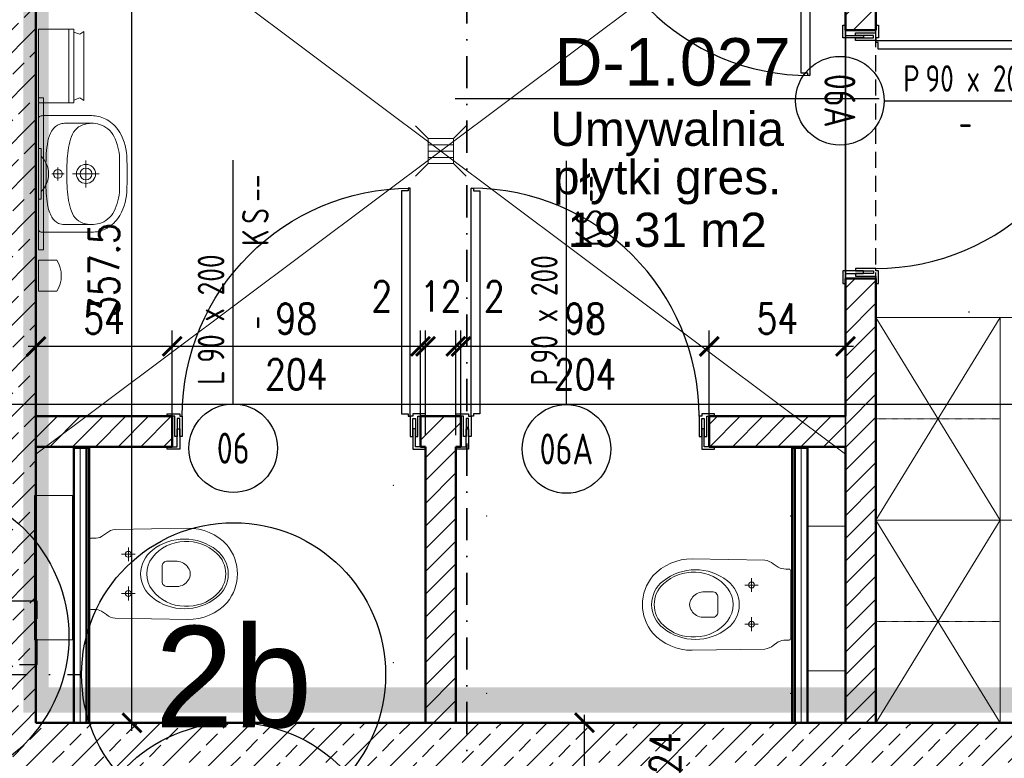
# Model space of a CAD drawing. Header units: millimetres. Extents: x 489 to 7736, y 461 to 5981.
# Tile 51 of 62: x 5884 to 6272, y 2600 to 2891. Entities that reach past the tile are written whole.
import ezdxf
from ezdxf.enums import TextEntityAlignment as Align

# ---------------------------------------------------------------- set-up
doc = ezdxf.new("R2010")
doc.units = ezdxf.units.MM
for name, pattern in [('DASHDOT', [25.4, 12.7, -6.35, 0, -6.35]), ('DASHED8', [0.09375, 0.0625, -0.03125]), ('DOT___DASHED', [33.523888, 17.638888, -8.819444, 0.01, -7.055556]), ('HIDDEN', [9.525, 6.35, -3.175]), ('MP', [0.36, 0.2, -0.16])]:
    doc.linetypes.add(name, pattern=pattern)
for name, color, linetype in [('BA_odn', 7, 'Continuous'), ('SPA-ZnacznikiPrzekrojów', 1, 'Continuous'), ('WK-Drzwi', 9, 'Continuous'), ('WK-EtykDrzwi', 11, 'Continuous'), ('WK-EtykPom', 161, 'Continuous'), ('WK-Siatka', 240, 'DOT___DASHED'), ('WK-Wymiary', 8, 'Continuous'), ('WK-Ściany', 7, 'Continuous'), ('zslupy', 2, 'Continuous')]:
    doc.layers.add(name, color=color, linetype=linetype)
for name, color, linetype, lineweight in [('WK-etapowanie', 90, 'Continuous', 0), ('WK-INSTALACJE ELEKTRYCZNE', 94, 'Continuous', 5), ('WK-INSTALACJE WODKAN', 170, 'Continuous', 5), ('WK-MEBLE', 34, 'Continuous', 5), ('WK-widok', 8, 'Continuous', 0)]:
    doc.layers.add(name, color=color, linetype=linetype, lineweight=lineweight)
doc.layers.add('WK-Pomieszczenia', color=173, linetype='Continuous', plot=False)
doc.styles.add('Arial', font='micross.ttf', dxfattribs={"width": 0.9})
doc.styles.add('BIKWYM', font='bikromsw.shx', dxfattribs={"width": 0.8})
doc.styles.add('iso cp', font='isocpeur.ttf')
doc.styles.add('RomanS-Narrow', font='romans.shx', dxfattribs={"width": 0.8})
doc.linetypes.add('BATTING', pattern='A,0.00254,-2.54,[134,ltypeshp.shx,S=2.54,R=0,X=-2.54,Y=0],-5.08,[134,ltypeshp.shx,S=2.54,R=180,X=2.54,Y=0],-2.54', length=10.16254)
doc.dimstyles.new('AEC Dimension 1-50', dxfattribs={"dimtxt": 12, "dimasz": 0.075, "dimexe": 6.25, "dimexo": 0, "dimgap": 5, "dimtad": 1, "dimdec": 1, "dimrnd": 0.5, "dimzin": 9, "dimdsep": 46, "dimtxsty": 'RomanS-Narrow', "dimblk": 'ARCHTICK', "dimcen": 0.125, "dimdle": 3.125, "dimclrd": 8, "dimclre": 8, "dimclrt": 256, "dimadec": 1, "dimazin": 0, "dimtfac": 1, "dimtdec": 1, "dimtmove": 2, "dimatfit": 2, "dimfxl": 0, "dimtolj": 1, "dimtzin": 0, "dimarcsym": 0})
doc.dimstyles.new('BA_KR2_100', dxfattribs={"dimtxt": 25, "dimasz": 1.666667, "dimexe": 24, "dimexo": 0, "dimgap": 0, "dimtad": 0, "dimdec": 1, "dimrnd": 0.5, "dimzin": 9, "dimdsep": 46, "dimtxsty": 'BIKWYM', "dimblk": 'WYM-KR2', "dimcen": 0, "dimdle": 20, "dimclrd": 256, "dimclre": 256, "dimclrt": 7, "dimadec": 0, "dimazin": 0, "dimtfac": 0.033333, "dimtdec": 1, "dimtmove": 0, "dimatfit": 3, "dimldrblk": 'WYM-KR2', "dimfxl": 0, "dimtvp": 0.8, "dimtolj": 1, "dimarcsym": 0})
pattern_1 = [(45, (699.431, 930.084), (-4.490128, 4.490128), [])]

# ---------------------------------------------------------------- blocks, each defined once
blk = doc.blocks.new('WYM-KR2')
at = {"color": 0, "linetype": 'ByBlock'}
blk.add_line((0, 0), (-12.99, -7.5), dxfattribs=at)
blk.add_line((0, 0), (-12.99, 0))
blk = doc.blocks.new('*D910')
at = {"layer": 'BA_odn', "lineweight": -2}
blk.add_line((4680.49, 2739.56), (6371.34, 2739.56), dxfattribs=at)
at = {"layer": 'Defpoints', "color": 0}
for p in [(4678.82, 2739.56), (6373.01, 2739.56), (6373.01, 2739.56)]:
    blk.add_point(p, dxfattribs=at)
at = {"layer": 'BA_odn', "linetype": 'ByBlock', "lineweight": -2, "xscale": 1.666666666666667, "yscale": 1.666666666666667, "zscale": 1.666666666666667, "rotation": 180}
blk.add_blockref('WYM-KR2', (4678.82, 2739.56), dxfattribs=at)
at = {"layer": 'BA_odn', "linetype": 'ByBlock', "lineweight": -2, "xscale": 1.666666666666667, "yscale": 1.666666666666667, "zscale": 1.666666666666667}
blk.add_blockref('WYM-KR2', (6373.01, 2739.56), dxfattribs=at)
blk = doc.blocks.new('*D911')
at = {"layer": 'BA_odn', "lineweight": -2}
blk.add_line((4680.49, 2739.56), (6371.34, 2739.56), dxfattribs=at)
at = {"layer": 'Defpoints', "color": 0}
for p in [(4678.82, 2739.56), (6373.01, 2739.56), (6373.01, 2739.56)]:
    blk.add_point(p, dxfattribs=at)
at = {"layer": 'BA_odn', "linetype": 'ByBlock', "lineweight": -2, "xscale": 1.666666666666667, "yscale": 1.666666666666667, "zscale": 1.666666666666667, "rotation": 180}
blk.add_blockref('WYM-KR2', (4678.82, 2739.56), dxfattribs=at)
at = {"layer": 'BA_odn', "linetype": 'ByBlock', "lineweight": -2, "xscale": 1.666666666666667, "yscale": 1.666666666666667, "zscale": 1.666666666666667}
blk.add_blockref('WYM-KR2', (6373.01, 2739.56), dxfattribs=at)
blk = doc.blocks.new('_ArchTick')
at = {"color": 0, "linetype": 'ByBlock', "const_width": 15}
blk.add_lwpolyline([(-50, -50), (50, 50)], dxfattribs=at)
blk = doc.blocks.new('*D1082')
at = {"layer": 'Defpoints', "color": 0}
for p in [(5893.06, 2971.31), (5928.06, 2971.31), (5893.06, 2613.81)]:
    blk.add_point(p, dxfattribs=at)
at = {"layer": 'WK-Wymiary', "color": 8, "linetype": 'Continuous', "lineweight": -2, "ltscale": 1.3}
for p, q in [((5928.06, 2610.69), (5928.06, 2974.44)), ((5893.06, 2971.31), (5934.31, 2971.31)), ((5893.06, 2613.81), (5934.31, 2613.81))]:
    blk.add_line(p, q, dxfattribs=at)
at = {"layer": 'WK-Wymiary', "color": 8, "linetype": 'ByBlock', "lineweight": -2, "xscale": 0.075, "yscale": 0.075, "zscale": 0.075}
for p, rotation in [((5928.06, 2971.31), 90), ((5928.06, 2613.81), 270)]:
    blk.add_blockref('_ArchTick', p, dxfattribs=dict(at, rotation=rotation))
at = {"layer": 'WK-Wymiary', "lineweight": -3, "insert": (5917.06, 2792.56), "char_height": 12, "attachment_point": 5, "rotation": 90, "style": 'RomanS-Narrow'}
blk.add_mtext('\\A1;\\A1;357.5', dxfattribs=at)
blk = doc.blocks.new('BubbleDef')
at = {"color": 0, "linetype": 'Continuous'}
blk.add_circle((0, 0), 1.5, dxfattribs=at)
at = {"color": 0, "linetype": 'Continuous', "style": 'Arial'}
blk.add_attdef('LABEL', text='', height=1, dxfattribs=at).set_placement((0, 0), align=Align.MIDDLE)
blk = doc.blocks.new('*D1194')
at = {"layer": 'Defpoints', "color": 0}
for p in [(6071.68, 2613.81), (6106.68, 2613.81), (6071.68, 2589.81)]:
    blk.add_point(p, dxfattribs=at)
at = {"layer": 'WK-Wymiary', "color": 8, "linetype": 'Continuous', "lineweight": -2, "ltscale": 1.3}
for p, q in [((6106.68, 2586.69), (6106.68, 2616.94)), ((6071.68, 2613.81), (6112.93, 2613.81)), ((6071.68, 2589.81), (6112.93, 2589.81))]:
    blk.add_line(p, q, dxfattribs=at)
at = {"layer": 'WK-Wymiary', "color": 8, "linetype": 'ByBlock', "lineweight": -2, "xscale": 0.075, "yscale": 0.075, "zscale": 0.075}
for p, rotation in [((6106.68, 2613.81), 90), ((6106.68, 2589.81), 270)]:
    blk.add_blockref('_ArchTick', p, dxfattribs=dict(at, rotation=rotation))
at = {"layer": 'WK-Wymiary', "lineweight": -3, "insert": (6138.43, 2601.81), "char_height": 12, "attachment_point": 5, "rotation": 90, "style": 'RomanS-Narrow'}
blk.add_mtext('\\A1;\\A1;24', dxfattribs=at)
blk = doc.blocks.new('L1')
blk.add_lwpolyline([(93, 0), (93, -1), (92, -1), (92, -4), (1, -4), (1, -1), (0, -1), (0, 0)], close=True)
blk = doc.blocks.new('J20A')
at = {"color": 8}
for p, q in [((-10.47, -15.46), (-5.02, -15.46)), ((-7.74, -12.8), (-7.74, -18.11)), ((10.47, -15.46), (5.02, -15.46)), ((7.74, -12.8), (7.74, -18.11))]:
    blk.add_line(p, q, dxfattribs=at)
for points in [[(0, 0), (-13.22, 0, 0.361499), (-14.04, -0.68), (-14.04, -1.97, -0.113832), (-14.72, -4.92), (-16.09, -6.9, 0.160391), (-17.54, -10.27, -9.743295)], [(0, 0), (13.22, 0, -0.361499), (14.04, -0.68), (14.04, -1.97, 0.113832), (14.72, -4.92), (16.09, -6.9, -0.160391), (17.54, -10.27, 9.743295)], [(-17.54, -10.27), (-18.01, -38.9, 0.215306), (-11.31, -54.4, 0.363764), (11.31, -54.4, 0.215307), (18.01, -38.9), (17.54, -10.27)]]:
    blk.add_lwpolyline(points, format="xyb")
for points in [[(-9.35, -24.93, -0.495421), (9.35, -24.93, -0.34834), (9.32, -50.32, -0.494226), (-9.35, -50.28, -0.347612)], [(-12.76, -37.61, -0.225934), (-6.49, -24.94, -0.33442), (6.49, -24.93, -0.225682), (12.76, -37.61, -0.205421), (8.17, -50.28, -0.442489), (-8.17, -50.28, -0.205423)], [(-2.92, -28.82), (2.93, -28.82, -0.480655), (5, -30.99), (5, -34.72, -0.244457), (2.45, -39.1, -0.328114), (-2.46, -39.1, -0.243111), (-5, -34.75), (-4.99, -30.99, -0.480295), (-2.92, -28.82)]]:
    blk.add_lwpolyline(points, format="xyb", close=True)
for centre in [(-7.74, -15.46), (7.74, -15.46)]:
    blk.add_circle(centre, 1.15, dxfattribs=at)
for p in [(-35, 0), (35, 0), (-35, -120), (35, -120)]:
    blk.add_point(p)
blk = doc.blocks.new('J10b')
blk.add_lwpolyline([(-28.5, 0), (-28.5, -15), (28.5, -15), (28.5, 0)], close=True)
blk = doc.blocks.new('RL1')
at = {"flags": 128}
blk.add_lwpolyline([(2, -8), (1, -8), (1, 0), (-2, 0), (-2, 1), (3, 1), (3, 0), (4, 0), (4, -8), (3, -8), (3, -0.9), (2, -0.9)], close=True, dxfattribs=at)
blk = doc.blocks.new('RL2')
at = {"flags": 128}
blk.add_lwpolyline([(3, 7.1), (3, -1), (-2, -1), (-2, 0), (2, 0), (2, 7.1)], close=True, dxfattribs=at)
blk = doc.blocks.new('D72A')
at = {"linetype": 'Continuous'}
for p, q in [((-40, -49), (40, 0)), ((-40, 0), (40, -49))]:
    blk.add_line(p, q, dxfattribs=at)
for p, q in [((-40, 0), (40, 0)), ((-40, 0), (-40, -74.5)), ((40, 0), (40, -74.5)), ((-40, -49), (40, -49)), ((-40, -74.5), (40, -74.5))]:
    blk.add_line(p, q)
at = {"linetype": 'DASHED8'}
blk.add_line((0, 0), (0, -49), dxfattribs=at)
blk = doc.blocks.new('J50a')
for p, q in [((20.85, 0), (-20.85, 0)), ((-23, -2.14), (-23, -21)), ((23, -21), (23, -2.14)), ((2.53, -7.68), (-2.53, -7.68)), ((0, -10.13), (0, -5.23)), ((-20, -20.98), (-20, -10.2)), ((20, -10.2), (20, -20.98)), ((0, -23.98), (0, -13.48)), ((-5.34, -18.73), (5.34, -18.73))]:
    blk.add_line(p, q)
at = {"flags": 128}
for points in [[(-20.85, 0, 0.056329), (-22.22, -0.1, 0.274623), (-22.85, -0.67, 0.078029), (-23, -2.14, 0.987626)], [(20.85, 0, -0.056329), (22.22, -0.1, -0.274623), (22.85, -0.67, -0.078029), (23, -2.14, -0.987626)], [(-20, -10.2, -0.104891), (-19.52, -7.91, -0.153237), (-17.09, -5.29, -0.096443), (-12.1, -3.56, -0.04719), (-3.09, -2.97), (-2.75, -2.97, 0.009116), (2.75, -2.97), (3.09, -2.97, -0.053543), (12.87, -3.72, -0.091574), (17.37, -5.47, -0.166964), (19.69, -8.36, -0.062926), (20, -10.2, -1.040135)], [(-23, -21, 0.111521), (-21.76, -26.31, 0.123014), (-17.56, -31.31, 0.141312), (-7.12, -34.81, 0.026087), (7.12, -34.81, 0.141312), (17.56, -31.31, 0.123014), (21.76, -26.31, 0.111521), (23, -21)]]:
    blk.add_lwpolyline(points, format="xyb", dxfattribs=at)
blk.add_lwpolyline([(13.79, -30.26, 0.212121), (19.27, -24.85, 0.157769), (19.69, -18.5, 0.270169), (14.76, -12.99, 0.074819), (6.02, -11.37), (6.02, -11.37), (2.16, -11.22), (-2.16, -11.22), (-6.02, -11.37), (-6.02, -11.37, 0.074819), (-14.76, -12.99, 0.270169), (-19.69, -18.5, 0.157769), (-19.27, -24.85, 0.212121), (-13.79, -30.26, 0.110292), (-5.03, -31.99), (0, -32), (5.03, -31.99, 0.110292)], format="xyb", close=True, dxfattribs=at)
for centre, radius in [((0, -7.68), 1.73), ((0, -18.73), 3.78), ((0, -18.73), 2.33)]:
    blk.add_circle(centre, radius)
blk = doc.blocks.new('E3a')
for p, q in [((10, 0), (-10, 0)), ((-10, 0), (-10, -1)), ((10, -1), (10, 0)), ((10, -1), (-10, -1))]:
    blk.add_line(p, q)
blk.add_arc((0, 5.67), 9.67, 223.6028, 316.3972)
blk = doc.blocks.new('Z9a')
blk.add_lwpolyline([(-30, -2), (30, -2), (30, 0), (-30, 0)], close=True)
blk = doc.blocks.new('Z1a')
for p, q in [((-6.12, 0), (-6.12, -7.3)), ((6.12, 0), (-6.12, 0)), ((6.12, 0), (6.12, -7.3))]:
    blk.add_line(p, q)
blk.add_arc((0, 2.87), 11.87, 238.9413, 301.0587)
blk = doc.blocks.new('Z60a')
for p, q in [((14.5, 0), (-14.5, 0)), ((-14.5, 0), (-14.5, -14)), ((14.5, -14), (14.5, 0)), ((-14.5, -12), (14.5, -12)), ((-14.5, -14), (14.5, -14)), ((13.62, -17.85), (-13.62, -17.85))]:
    blk.add_line(p, q)
at = {"flags": 128}
for points in [[(-13.53, -14), (-12.58, -16.33), (-13.62, -17.85)], [(13.39, -14), (12.58, -16.33), (13.62, -17.85)]]:
    blk.add_lwpolyline(points, dxfattribs=at)
blk = doc.blocks.new('WK_Pow_tag_01_50')
at = {"color": 0, "linetype": 'ByBlock'}
blk.add_line((-2.789, 0), (2.789, 0), dxfattribs=at)
at = {"color": 0, "linetype": 'ByBlock', "style": 'Arial'}
for tag, height, p in [('POWIERZCHNIE:NUMERAUTO', 0.625, (0.071, 0.482)), ('POWIERZCHNIE:NAZWA', 0.45, (0, -0.455)), ('POWIERZCHNIE_WYKOŃCZENIE:POSADZKA', 0.45, (0, -1.091)), ('POWIERZCHNIE_STYL:POWOBLICZ', 0.45, (0, -1.728))]:
    blk.add_attdef(tag, text='', height=height, dxfattribs=at).set_placement(p, align=Align.MIDDLE)
blk = doc.blocks.new('J1')
for p, q in [((-5, 5), (-10, 10)), ((5, 5), (10, 10)), ((-5, 5), (-5, -5)), ((5, 5), (-5, 5)), ((5, -5), (5, 5)), ((-5, 2.5), (5, 2.5)), ((-5, 0), (5, 0)), ((-5, -2.5), (5, -2.5)), ((-5, -5), (-10, -10)), ((-5, -5), (5, -5)), ((5, -5), (10, -10))]:
    blk.add_line(p, q)
blk = doc.blocks.new('WK_Door_Tag_02_50L')
at = {"color": 0, "linetype": 'ByBlock', "lineweight": -2}
blk.add_line((0, 0), (0, 2.75), dxfattribs=at)
blk.add_circle((0, -0.5), 0.5, dxfattribs=at)
at = {"color": 0, "linetype": 'ByBlock', "lineweight": -2, "style": 'RomanS-Narrow', "width": 0.75}
for tag, p in [('DRZWI_OBIEKTY:WYPOSAZENIESAMOZAMYKACZ', (0.1, 2.031)), ('DRZWI_OBIEKTY:WYPOSAZENIEKRATKAWENT', (0.1, 1.781)), ('DRZWI_OBIEKTY:KONTROLADOSTĘPU', (0.1, 2.28)), ('DRZWI_STYL:KLASAPPOŻ', (0.1, 0.839))]:
    blk.add_attdef(tag, text='', height=0.3, rotation=90, dxfattribs=at).set_placement(p, align=Align.TOP_LEFT)
for tag, p in [('DRZWI_STYL:KIERUNEKOTWIERANIAZNAK', (-0.1, 0.214)), ('DRZWI_STYL:ROZMIAR', (-0.1, 0.464))]:
    blk.add_attdef(tag, p, '', height=0.3, rotation=90, dxfattribs=at)
at = {"color": 0, "linetype": 'ByBlock', "lineweight": -2, "style": 'RomanS-Narrow', "width": 0.75, "flags": 4}
blk.add_attdef('DRZWI_OBIEKTY:SYMBOL', text='', height=0.35, rotation=360, dxfattribs=at).set_placement((0, -0.5), align=Align.MIDDLE_CENTER)
blk = doc.blocks.new('*D1294')
at = {"layer": 'Defpoints', "color": 0}
for p in [(6155.93, 2762.4), (6155.93, 2727.4), (6209.68, 2727.4)]:
    blk.add_point(p, dxfattribs=at)
at = {"layer": 'WK-Wymiary', "color": 8, "linetype": 'Continuous', "lineweight": -2, "ltscale": 1.3}
for p, q in [((6155.93, 2727.4), (6155.93, 2768.65)), ((6209.68, 2727.4), (6209.68, 2768.65)), ((6212.81, 2762.4), (6152.81, 2762.4))]:
    blk.add_line(p, q, dxfattribs=at)
at = {"layer": 'WK-Wymiary', "color": 8, "linetype": 'ByBlock', "lineweight": -2, "xscale": 0.075, "yscale": 0.075, "zscale": 0.075, "rotation": 180}
blk.add_blockref('_ArchTick', (6155.93, 2762.4), dxfattribs=at)
at = {"layer": 'WK-Wymiary', "color": 8, "linetype": 'ByBlock', "lineweight": -2, "xscale": 0.075, "yscale": 0.075, "zscale": 0.075}
blk.add_blockref('_ArchTick', (6209.68, 2762.4), dxfattribs=at)
at = {"layer": 'WK-Wymiary', "lineweight": -3, "insert": (6182.81, 2773.4), "char_height": 12, "attachment_point": 5, "style": 'RomanS-Narrow'}
blk.add_mtext('\\A1;\\A1;54', dxfattribs=at)
blk = doc.blocks.new('*D1295')
at = {"layer": 'Defpoints', "color": 0}
for p in [(6057.93, 2762.4), (6057.93, 2727.4), (6155.93, 2727.4)]:
    blk.add_point(p, dxfattribs=at)
at = {"layer": 'WK-Wymiary', "color": 8, "linetype": 'Continuous', "lineweight": -2, "ltscale": 1.3}
for p, q in [((6057.93, 2727.4), (6057.93, 2768.65)), ((6155.93, 2727.4), (6155.93, 2768.65)), ((6159.06, 2762.4), (6054.81, 2762.4))]:
    blk.add_line(p, q, dxfattribs=at)
at = {"layer": 'WK-Wymiary', "color": 8, "linetype": 'ByBlock', "lineweight": -2, "xscale": 0.075, "yscale": 0.075, "zscale": 0.075, "rotation": 180}
blk.add_blockref('_ArchTick', (6057.93, 2762.4), dxfattribs=at)
at = {"layer": 'WK-Wymiary', "color": 8, "linetype": 'ByBlock', "lineweight": -2, "xscale": 0.075, "yscale": 0.075, "zscale": 0.075}
blk.add_blockref('_ArchTick', (6155.93, 2762.4), dxfattribs=at)
at = {"layer": 'WK-Wymiary', "lineweight": -3, "insert": (6106.93, 2773.4), "char_height": 12, "attachment_point": 5, "style": 'RomanS-Narrow'}
blk.add_mtext('\\A1;\\A1;98', dxfattribs=at)
blk = doc.blocks.new('*D1296')
at = {"layer": 'Defpoints', "color": 0}
for p in [(6055.93, 2762.4), (6055.93, 2727.4), (6057.93, 2727.4)]:
    blk.add_point(p, dxfattribs=at)
at = {"layer": 'WK-Wymiary', "color": 8, "linetype": 'Continuous', "lineweight": -2, "ltscale": 1.3}
for p, q in [((6055.93, 2727.4), (6055.93, 2768.65)), ((6057.93, 2727.4), (6057.93, 2768.65)), ((6061.06, 2762.4), (6052.81, 2762.4)), ((6055.93, 2762.4), (6055.86, 2762.4)), ((6057.93, 2762.4), (6058.01, 2762.4))]:
    blk.add_line(p, q, dxfattribs=at)
at = {"layer": 'WK-Wymiary', "color": 8, "linetype": 'ByBlock', "lineweight": -2, "xscale": 0.075, "yscale": 0.075, "zscale": 0.075}
blk.add_blockref('_ArchTick', (6055.93, 2762.4), dxfattribs=at)
at = {"layer": 'WK-Wymiary', "color": 8, "linetype": 'ByBlock', "lineweight": -2, "xscale": 0.075, "yscale": 0.075, "zscale": 0.075, "rotation": 180}
blk.add_blockref('_ArchTick', (6057.93, 2762.4), dxfattribs=at)
at = {"layer": 'WK-Wymiary', "lineweight": -3, "insert": (6071.11, 2782.15), "char_height": 12, "attachment_point": 5, "style": 'RomanS-Narrow'}
blk.add_mtext('\\A1;\\A1;2', dxfattribs=at)
blk = doc.blocks.new('*D1297')
at = {"layer": 'Defpoints', "color": 0}
for p in [(6043.93, 2762.4), (6043.93, 2727.4), (6055.93, 2727.4)]:
    blk.add_point(p, dxfattribs=at)
at = {"layer": 'WK-Wymiary', "color": 8, "linetype": 'Continuous', "lineweight": -2, "ltscale": 1.3}
for p, q in [((6043.93, 2727.4), (6043.93, 2768.65)), ((6055.93, 2727.4), (6055.93, 2768.65)), ((6059.06, 2762.4), (6040.81, 2762.4))]:
    blk.add_line(p, q, dxfattribs=at)
at = {"layer": 'WK-Wymiary', "color": 8, "linetype": 'ByBlock', "lineweight": -2, "xscale": 0.075, "yscale": 0.075, "zscale": 0.075, "rotation": 180}
blk.add_blockref('_ArchTick', (6043.93, 2762.4), dxfattribs=at)
at = {"layer": 'WK-Wymiary', "color": 8, "linetype": 'ByBlock', "lineweight": -2, "xscale": 0.075, "yscale": 0.075, "zscale": 0.075}
blk.add_blockref('_ArchTick', (6055.93, 2762.4), dxfattribs=at)
at = {"layer": 'WK-Wymiary', "lineweight": -3, "insert": (6049.93, 2782.15), "char_height": 12, "attachment_point": 5, "style": 'RomanS-Narrow'}
blk.add_mtext('\\A1;\\A1;12', dxfattribs=at)
blk = doc.blocks.new('*D1298')
at = {"layer": 'Defpoints', "color": 0}
for p in [(6041.93, 2762.4), (6041.93, 2727.4), (6043.93, 2727.4)]:
    blk.add_point(p, dxfattribs=at)
at = {"layer": 'WK-Wymiary', "color": 8, "linetype": 'Continuous', "lineweight": -2, "ltscale": 1.3}
for p, q in [((6041.93, 2727.4), (6041.93, 2768.65)), ((6043.93, 2727.4), (6043.93, 2768.65)), ((6047.06, 2762.4), (6038.81, 2762.4)), ((6041.93, 2762.4), (6041.86, 2762.4)), ((6043.93, 2762.4), (6044.01, 2762.4))]:
    blk.add_line(p, q, dxfattribs=at)
at = {"layer": 'WK-Wymiary', "color": 8, "linetype": 'ByBlock', "lineweight": -2, "xscale": 0.075, "yscale": 0.075, "zscale": 0.075}
blk.add_blockref('_ArchTick', (6041.93, 2762.4), dxfattribs=at)
at = {"layer": 'WK-Wymiary', "color": 8, "linetype": 'ByBlock', "lineweight": -2, "xscale": 0.075, "yscale": 0.075, "zscale": 0.075, "rotation": 180}
blk.add_blockref('_ArchTick', (6043.93, 2762.4), dxfattribs=at)
at = {"layer": 'WK-Wymiary', "lineweight": -3, "insert": (6026.68, 2782.15), "char_height": 12, "attachment_point": 5, "style": 'RomanS-Narrow'}
blk.add_mtext('\\A1;\\A1;2', dxfattribs=at)
blk = doc.blocks.new('*D1299')
at = {"layer": 'Defpoints', "color": 0}
for p in [(5943.93, 2762.4), (5943.93, 2727.4), (6041.93, 2727.4)]:
    blk.add_point(p, dxfattribs=at)
at = {"layer": 'WK-Wymiary', "color": 8, "linetype": 'Continuous', "lineweight": -2, "ltscale": 1.3}
for p, q in [((5943.93, 2727.4), (5943.93, 2768.65)), ((6041.93, 2727.4), (6041.93, 2768.65)), ((6045.06, 2762.4), (5940.81, 2762.4))]:
    blk.add_line(p, q, dxfattribs=at)
at = {"layer": 'WK-Wymiary', "color": 8, "linetype": 'ByBlock', "lineweight": -2, "xscale": 0.075, "yscale": 0.075, "zscale": 0.075, "rotation": 180}
blk.add_blockref('_ArchTick', (5943.93, 2762.4), dxfattribs=at)
at = {"layer": 'WK-Wymiary', "color": 8, "linetype": 'ByBlock', "lineweight": -2, "xscale": 0.075, "yscale": 0.075, "zscale": 0.075}
blk.add_blockref('_ArchTick', (6041.93, 2762.4), dxfattribs=at)
at = {"layer": 'WK-Wymiary', "lineweight": -3, "insert": (5992.93, 2773.4), "char_height": 12, "attachment_point": 5, "style": 'RomanS-Narrow'}
blk.add_mtext('\\A1;\\A1;98', dxfattribs=at)
blk = doc.blocks.new('*D1300')
at = {"layer": 'Defpoints', "color": 0}
for p in [(5890.18, 2762.4), (5890.18, 2727.4), (5943.93, 2727.4)]:
    blk.add_point(p, dxfattribs=at)
at = {"layer": 'WK-Wymiary', "color": 8, "linetype": 'Continuous', "lineweight": -2, "ltscale": 1.3}
for p, q in [((5890.18, 2727.4), (5890.18, 2768.65)), ((5943.93, 2727.4), (5943.93, 2768.65)), ((5947.06, 2762.4), (5887.06, 2762.4))]:
    blk.add_line(p, q, dxfattribs=at)
at = {"layer": 'WK-Wymiary', "color": 8, "linetype": 'ByBlock', "lineweight": -2, "xscale": 0.075, "yscale": 0.075, "zscale": 0.075, "rotation": 180}
blk.add_blockref('_ArchTick', (5890.18, 2762.4), dxfattribs=at)
at = {"layer": 'WK-Wymiary', "color": 8, "linetype": 'ByBlock', "lineweight": -2, "xscale": 0.075, "yscale": 0.075, "zscale": 0.075}
blk.add_blockref('_ArchTick', (5943.93, 2762.4), dxfattribs=at)
at = {"layer": 'WK-Wymiary', "lineweight": -3, "insert": (5917.06, 2773.4), "char_height": 12, "attachment_point": 5, "style": 'RomanS-Narrow'}
blk.add_mtext('\\A1;\\A1;54', dxfattribs=at)

msp = doc.modelspace()

# ---------------------------------------------------------------- hatches: boundary and pattern name
at = {"layer": 'WK-Ściany', "linetype": 'Continuous', "lineweight": 0}
h = msp.add_hatch(dxfattribs=at)
h.set_pattern_fill('ANSI33', color=5, scale=2, style=0)
h.set_pattern_definition([(45, (699.431, 930.084), (-8.980256, 8.980256), []), (45, (708.411, 930.084), (-8.980256, 8.980256), [6.35, -3.175])])
h.paths.add_polyline_path([(5866.18, 3071.31), (5890.18, 3071.31), (5890.18, 3218.31), (5866.18, 3218.31)], flags=0)
h.paths.add_polyline_path([(5890.18, 2971.31), (5866.18, 2971.31), (5866.18, 2613.81), (5890.18, 2613.81)], flags=0)
h = msp.add_hatch(dxfattribs=at)
h.set_pattern_fill('ANSI31', color=1, scale=2, style=0)
h.set_pattern_definition(pattern_1)
h.paths.add_polyline_path([(6209.68, 3077.31), (6213.18, 3075.31), (6221.68, 3077.31), (6221.68, 3218.31), (6209.68, 3218.31)], flags=0)
h.paths.add_polyline_path([(6209.68, 2971.31), (6212.68, 2967.31), (6221.68, 2971.31), (6221.68, 3077.31), (6213.18, 3075.31), (6209.68, 3071.31)], flags=0)
h.paths.add_polyline_path([(6209.68, 2613.81), (6221.68, 2613.81), (6221.68, 2722.81), (6212.68, 2726.81), (6209.68, 2722.81)], flags=0)
h.paths.add_polyline_path([(6209.68, 2734.81), (6212.68, 2726.81), (6221.68, 2722.81), (6221.68, 2789.19), (6209.68, 2789.19)], flags=0)
h.paths.add_polyline_path([(6209.68, 2887.19), (6221.68, 2887.19), (6221.68, 2971.31), (6212.68, 2967.31), (6209.68, 2959.31)], flags=0)
h = msp.add_hatch(dxfattribs=at)
h.set_pattern_fill('ANSI31', color=1, scale=2, style=0)
h.set_pattern_definition([(45, (699.431, 930.084), (-4.490128, 4.490128), [])])
h.paths.add_polyline_path([(6209.68, 2722.81), (6212.68, 2726.81), (6209.68, 2734.81), (6155.93, 2734.81), (6155.93, 2722.81)], flags=0)
h.paths.add_polyline_path([(6057.93, 2722.81), (6057.93, 2734.81), (6049.93, 2734.81), (6049.93, 2725.81), (6055.93, 2722.81)], flags=0)
h.paths.add_polyline_path([(6043.93, 2722.81), (6049.93, 2725.81), (6049.93, 2734.81), (6041.93, 2734.81), (6041.93, 2722.81)], flags=0)
h.paths.add_polyline_path([(5943.93, 2722.81), (5943.93, 2734.81), (5890.18, 2734.81), (5890.18, 2722.81)], flags=0)
h = msp.add_hatch(dxfattribs=at)
h.set_pattern_fill('ANSI31', color=1, scale=2, style=0)
h.set_pattern_definition(pattern_1)
h.paths.add_polyline_path([(6043.93, 2613.81), (6055.93, 2613.81), (6055.93, 2722.81), (6049.93, 2725.81), (6043.93, 2722.81)], flags=0)
h = msp.add_hatch(dxfattribs=at)
h.set_pattern_fill('ANSI33', color=5, scale=2, style=0)
h.set_pattern_definition([(45, (699.431, 930.084), (-8.980256, 8.980256), []), (45, (708.411, 930.084), (-8.980256, 8.980256), [6.35, -3.175])])
h.paths.add_polyline_path([(5855.68, 2613.81), (5855.68, 2589.81), (6523.68, 2589.81), (6523.68, 2609.75), (6499.68, 2609.75), (6499.68, 2613.81), (5890.18, 2613.81), (5866.18, 2613.81)], flags=0)

# ---------------------------------------------------------------- linework, layer by layer
at = {"layer": 'SPA-ZnacznikiPrzekrojów', "color": 1, "linetype": 'DASHDOT', "lineweight": 35}
msp.add_lwpolyline([(6060.21, 875.34), (6060.21, 3573.73)], dxfattribs=at)
at = {"layer": 'WK-Drzwi', "color": 8, "linetype": 'Continuous', "lineweight": -3}
for centre, start, end in [((6195.68, 2959.31), 180, 270), ((6221.68, 2883.19), 270, 0), ((6061.93, 2734.81), 0, 90)]:
    msp.add_arc(centre, 90, start, end, dxfattribs=at)
at = {"layer": 'WK-Drzwi', "color": 8, "linetype": 'Continuous', "lineweight": -3, "extrusion": (0, 0, -1)}
msp.add_arc((-6037.93, 2734.81), 90, 0, 90, dxfattribs=at)
at = {"layer": 'WK-etapowanie', "linetype": 'HIDDEN', "ltscale": 5, "const_width": 10}
msp.add_lwpolyline([(5890.18, 3218.31), (6499.68, 3218.31), (6499.68, 2622.81), (5890.18, 2622.81)], close=True, dxfattribs=at)
at = {"layer": 'WK-Pomieszczenia', "color": 173, "linetype": 'Continuous', "lineweight": -3}
for p, q in [((5890.18, 2613.81), (5890.18, 3218.31)), ((5890.18, 3218.31), (5890.18, 2613.81)), ((6209.68, 3218.31), (6209.68, 2613.81)), ((6209.68, 2613.81), (6209.68, 3218.31)), ((6209.68, 2613.81), (5890.18, 2613.81)), ((5890.18, 2613.81), (6209.68, 2613.81))]:
    msp.add_line(p, q, dxfattribs=at)
at = {"layer": 'WK-Pomieszczenia', "color": 173, "linetype": 'HIDDEN', "lineweight": -3}
for p, q in [((6221.68, 2613.81), (6221.68, 3218.31)), ((6499.68, 2613.81), (6221.68, 2613.81))]:
    msp.add_line(p, q, dxfattribs=at)
at = {"layer": 'WK-Siatka', "color": 240, "linetype": 'DOT___DASHED', "lineweight": -3}
msp.add_line((5768.18, 2632.81), (5908.18, 2632.81), dxfattribs=at)
at = {"layer": 'WK-widok', "ltscale": 1.3}
for p, q in [((5890.18, 2719.81), (6209.68, 2959.31)), ((5890.18, 2959.31), (6209.68, 2719.81))]:
    msp.add_line(p, q, dxfattribs=at)
at = {"layer": 'WK-Wymiary', "color": 8, "linetype": 'Continuous', "lineweight": -3}
msp.add_line((6258.47, 2775.9), (6258.37, 2776), dxfattribs=at)
msp.add_lwpolyline([(6258.47, 2775.9), (6258.47, 2776), (6258.37, 2776), (6258.37, 2775.9), (6258.47, 2775.9)], dxfattribs=at)
at = {"layer": 'WK-Ściany', "color": 7, "linetype": 'Continuous', "lineweight": 50}
for p, q in [((6221.68, 2887.19), (6221.68, 3218.31)), ((5890.18, 2613.81), (5890.18, 2971.31)), ((6209.68, 2959.31), (6209.68, 2887.19)), ((6209.68, 2887.19), (6221.68, 2887.19)), ((6221.68, 2789.19), (6209.68, 2789.19)), ((6209.68, 2789.19), (6209.68, 2734.81)), ((6221.68, 2613.81), (6221.68, 2789.19)), ((5943.93, 2734.81), (5890.18, 2734.81)), ((5890.18, 2734.81), (5890.18, 2722.81)), ((5943.93, 2722.81), (5943.93, 2734.81)), ((6041.93, 2734.81), (6057.93, 2734.81)), ((6041.93, 2734.81), (6041.93, 2722.81)), ((6057.93, 2722.81), (6057.93, 2734.81)), ((6209.68, 2734.81), (6155.93, 2734.81)), ((6155.93, 2734.81), (6155.93, 2722.81)), ((5890.18, 2722.81), (5943.93, 2722.81)), ((5905.18, 2722.37), (5911.18, 2722.37)), ((5905.18, 2722.37), (5905.18, 2613.81)), ((5910.18, 2722.37), (5910.18, 2613.81)), ((5911.18, 2613.81), (5911.18, 2722.37)), ((6041.93, 2722.81), (6043.93, 2722.81)), ((6043.93, 2722.81), (6043.93, 2613.81)), ((6055.93, 2722.81), (6057.93, 2722.81)), ((6055.93, 2613.81), (6055.93, 2722.81)), ((6155.93, 2722.81), (6209.68, 2722.81)), ((6188.68, 2722.37), (6194.68, 2722.37)), ((6188.68, 2613.81), (6188.68, 2722.37)), ((6189.68, 2613.81), (6189.68, 2722.37)), ((6194.68, 2613.81), (6194.68, 2722.37)), ((6209.68, 2722.81), (6209.68, 2613.81)), ((6499.68, 2613.81), (5890.18, 2613.81)), ((5905.18, 2613.81), (5911.18, 2613.81)), ((6043.93, 2613.81), (6055.93, 2613.81)), ((6188.68, 2613.81), (6194.68, 2613.81)), ((6209.68, 2613.81), (6221.68, 2613.81))]:
    msp.add_line(p, q, dxfattribs=at)
at = {"layer": 'WK-Ściany', "color": 124, "linetype": 'BATTING', "lineweight": 0, "ltscale": 0.2}
for p, q in [((5907.68, 2613.81), (5907.68, 2722.37)), ((6192.18, 2722.37), (6192.18, 2613.81))]:
    msp.add_line(p, q, dxfattribs=at)
at = {"layer": 'zslupy', "linetype": 'MP', "ltscale": 50}
msp.add_lwpolyline([(5865.68, 2636.81), (5890.68, 2636.81), (5890.68, 2661.81), (5865.68, 2661.81)], close=True, dxfattribs=at)

# ---------------------------------------------------------------- block references
at = {"layer": 'WK-Drzwi', "color": 9, "linetype": 'Continuous', "lineweight": -3, "xscale": 0.9677419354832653, "yscale": 0.875}
for p, rotation in [((6195.68, 2959.31), 270), ((6221.68, 2883.19), 359.9999991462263), ((6061.93, 2734.81), 89.99999999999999)]:
    msp.add_blockref('L1', p, dxfattribs=dict(at, rotation=rotation))
at = {"layer": 'WK-Drzwi', "color": 9, "linetype": 'Continuous', "lineweight": -3, "rotation": 270}
for name, p in [('RL2', (6209.68, 2887.19)), ('RL1', (6221.68, 2887.19))]:
    msp.add_blockref(name, p, dxfattribs=at)
at = {"layer": 'WK-Drzwi', "color": 9, "linetype": 'Continuous', "lineweight": -3, "extrusion": (0, 0, -1), "xscale": 0.9677419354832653, "yscale": 0.875, "zscale": -1, "rotation": 89.99999999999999}
msp.add_blockref('L1', (-6037.93, 2734.81), dxfattribs=at)
at = {"layer": 'WK-Drzwi', "color": 9, "linetype": 'Continuous', "lineweight": -3, "extrusion": (0, 0, -1), "zscale": -1, "rotation": 90}
for name, p in [('RL2', (-6209.68, 2789.19)), ('RL1', (-6221.68, 2789.19))]:
    msp.add_blockref(name, p, dxfattribs=at)
at = {"layer": 'WK-Drzwi', "color": 9, "linetype": 'Continuous', "lineweight": -3}
for name, p in [('RL1', (5943.93, 2734.81)), ('RL1', (6057.93, 2734.81)), ('RL2', (5943.93, 2722.81)), ('RL2', (6057.93, 2722.81))]:
    msp.add_blockref(name, p, dxfattribs=at)
at = {"layer": 'WK-Drzwi', "color": 9, "linetype": 'Continuous', "lineweight": -3, "extrusion": (0, 0, -1), "zscale": -1}
for name, p in [('RL1', (-6041.93, 2734.81)), ('RL1', (-6155.93, 2734.81)), ('RL2', (-6041.93, 2722.81)), ('RL2', (-6155.93, 2722.81))]:
    msp.add_blockref(name, p, dxfattribs=at)
at = {"layer": 'WK-EtykDrzwi', "color": 11, "linetype": 'Continuous', "lineweight": -3, "ltscale": 1.3}
ref = msp.add_blockref('WK_Door_Tag_02_50L', (6224.98, 2859.4), dxfattribs=dict(at, xscale=35, yscale=35, zscale=35, rotation=270))
ref.add_attrib('DRZWI_OBIEKTY:KONTROLADOSTĘPU', '--', dxfattribs={"layer": '0', "color": 0, "linetype": 'ByBlock', "lineweight": -2, "height": 10.5, "style": 'iso cp', "width": 0.75}).set_placement((6304.8, 2855.9), align=Align.TOP_LEFT)
ref.add_attrib('DRZWI_STYL:KIERUNEKOTWIERANIAZNAK', 'P', (6232.49, 2862.9), dxfattribs={"layer": '0', "color": 0, "linetype": 'ByBlock', "lineweight": -2, "height": 10.5, "style": 'iso cp', "width": 0.75})
ref.add_attrib('DRZWI_STYL:KLASAPPOŻ', '-', dxfattribs={"layer": '0', "color": 0, "linetype": 'ByBlock', "lineweight": -2, "height": 10.5, "style": 'iso cp', "width": 0.75}).set_placement((6254.36, 2855.9), align=Align.TOP_LEFT)
ref.add_attrib('DRZWI_STYL:ROZMIAR', '90 x 200', (6241.24, 2862.9), dxfattribs={"layer": '0', "color": 0, "linetype": 'ByBlock', "lineweight": -2, "height": 10.5, "style": 'iso cp', "width": 0.75})
ref.add_attrib('DRZWI_OBIEKTY:WYPOSAZENIESAMOZAMYKACZ', 'S', dxfattribs={"layer": '0', "color": 0, "linetype": 'ByBlock', "lineweight": -2, "height": 10.5, "style": 'iso cp', "width": 0.75}).set_placement((6296.05, 2855.9), align=Align.TOP_LEFT)
ref.add_attrib('DRZWI_OBIEKTY:WYPOSAZENIEKRATKAWENT', 'K', dxfattribs={"layer": '0', "color": 0, "linetype": 'ByBlock', "lineweight": -2, "height": 10.5, "style": 'iso cp', "width": 0.75}).set_placement((6287.3, 2855.9), align=Align.TOP_LEFT)
ref.add_attrib('DRZWI_OBIEKTY:SYMBOL', '06A', dxfattribs={"layer": '0', "color": 0, "linetype": 'ByBlock', "lineweight": -2, "height": 12.25, "rotation": 270, "style": 'iso cp', "width": 0.75}).set_placement((6207.48, 2859.4), align=Align.MIDDLE_CENTER)
ref = msp.add_blockref('WK_Door_Tag_02_50L', (5968.03, 2739.71), dxfattribs=dict(at, xscale=35, yscale=35, zscale=35))
ref.add_attrib('DRZWI_OBIEKTY:KONTROLADOSTĘPU', '--', dxfattribs={"layer": '0', "color": 0, "linetype": 'ByBlock', "lineweight": -2, "height": 10.5, "rotation": 90, "style": 'iso cp', "width": 0.75}).set_placement((5971.53, 2819.53), align=Align.TOP_LEFT)
ref.add_attrib('DRZWI_STYL:KIERUNEKOTWIERANIAZNAK', 'L', (5964.53, 2747.22), dxfattribs={"layer": '0', "color": 0, "linetype": 'ByBlock', "lineweight": -2, "height": 10.5, "rotation": 90, "style": 'iso cp', "width": 0.75})
ref.add_attrib('DRZWI_STYL:KLASAPPOŻ', '-', dxfattribs={"layer": '0', "color": 0, "linetype": 'ByBlock', "lineweight": -2, "height": 10.5, "rotation": 90, "style": 'iso cp', "width": 0.75}).set_placement((5971.53, 2769.09), align=Align.TOP_LEFT)
ref.add_attrib('DRZWI_STYL:ROZMIAR', '90 x 200', (5964.53, 2755.97), dxfattribs={"layer": '0', "color": 0, "linetype": 'ByBlock', "lineweight": -2, "height": 10.5, "rotation": 90, "style": 'iso cp', "width": 0.75})
ref.add_attrib('DRZWI_OBIEKTY:WYPOSAZENIESAMOZAMYKACZ', 'S', dxfattribs={"layer": '0', "color": 0, "linetype": 'ByBlock', "lineweight": -2, "height": 10.5, "rotation": 90, "style": 'iso cp', "width": 0.75}).set_placement((5971.53, 2810.79), align=Align.TOP_LEFT)
ref.add_attrib('DRZWI_OBIEKTY:WYPOSAZENIEKRATKAWENT', 'K', dxfattribs={"layer": '0', "color": 0, "linetype": 'ByBlock', "lineweight": -2, "height": 10.5, "rotation": 90, "style": 'iso cp', "width": 0.75}).set_placement((5971.53, 2802.04), align=Align.TOP_LEFT)
ref.add_attrib('DRZWI_OBIEKTY:SYMBOL', '06', dxfattribs={"layer": '0', "color": 0, "linetype": 'ByBlock', "lineweight": -2, "height": 12.25, "style": 'iso cp', "width": 0.75}).set_placement((5968.03, 2722.21), align=Align.MIDDLE_CENTER)
ref = msp.add_blockref('WK_Door_Tag_02_50L', (6099.56, 2739.41), dxfattribs=dict(at, xscale=35, yscale=35, zscale=35))
ref.add_attrib('DRZWI_OBIEKTY:KONTROLADOSTĘPU', '--', dxfattribs={"layer": '0', "color": 0, "linetype": 'ByBlock', "lineweight": -2, "height": 10.5, "rotation": 90, "style": 'iso cp', "width": 0.75}).set_placement((6103.06, 2819.23), align=Align.TOP_LEFT)
ref.add_attrib('DRZWI_STYL:KIERUNEKOTWIERANIAZNAK', 'P', (6096.06, 2746.92), dxfattribs={"layer": '0', "color": 0, "linetype": 'ByBlock', "lineweight": -2, "height": 10.5, "rotation": 90, "style": 'iso cp', "width": 0.75})
ref.add_attrib('DRZWI_STYL:KLASAPPOŻ', '-', dxfattribs={"layer": '0', "color": 0, "linetype": 'ByBlock', "lineweight": -2, "height": 10.5, "rotation": 90, "style": 'iso cp', "width": 0.75}).set_placement((6103.06, 2768.79), align=Align.TOP_LEFT)
ref.add_attrib('DRZWI_STYL:ROZMIAR', '90 x 200', (6096.06, 2755.67), dxfattribs={"layer": '0', "color": 0, "linetype": 'ByBlock', "lineweight": -2, "height": 10.5, "rotation": 90, "style": 'iso cp', "width": 0.75})
ref.add_attrib('DRZWI_OBIEKTY:WYPOSAZENIESAMOZAMYKACZ', 'S', dxfattribs={"layer": '0', "color": 0, "linetype": 'ByBlock', "lineweight": -2, "height": 10.5, "rotation": 90, "style": 'iso cp', "width": 0.75}).set_placement((6103.06, 2810.49), align=Align.TOP_LEFT)
ref.add_attrib('DRZWI_OBIEKTY:WYPOSAZENIEKRATKAWENT', 'K', dxfattribs={"layer": '0', "color": 0, "linetype": 'ByBlock', "lineweight": -2, "height": 10.5, "rotation": 90, "style": 'iso cp', "width": 0.75}).set_placement((6103.06, 2801.74), align=Align.TOP_LEFT)
ref.add_attrib('DRZWI_OBIEKTY:SYMBOL', '06A', dxfattribs={"layer": '0', "color": 0, "linetype": 'ByBlock', "lineweight": -2, "height": 12.25, "style": 'iso cp', "width": 0.75}).set_placement((6099.56, 2721.91), align=Align.MIDDLE_CENTER)
at = {"layer": 'WK-EtykPom', "color": 161, "linetype": 'Continuous', "lineweight": -3, "ltscale": 1.3, "xscale": 30, "yscale": 30, "zscale": 40}
msp.add_blockref('WK_Pow_tag_01_50', (6139.31, 2860.28), dxfattribs=at).add_auto_attribs({'POWIERZCHNIE_WYKOŃCZENIE:POSADZKA': 'płytki gres.', 'POWIERZCHNIE:NUMERAUTO': 'D-1.027', 'POWIERZCHNIE:NAZWA': 'Umywalnia', 'POWIERZCHNIE_STYL:POWOBLICZ': '19.31 m2'})
at = {"layer": 'WK-INSTALACJE ELEKTRYCZNE', "color": 94, "linetype": 'Continuous', "lineweight": 5, "extrusion": (0, 0, -1), "zscale": -1, "rotation": 270}
msp.add_blockref('E3a', (-5891.18, 2830.49), dxfattribs=at)
at = {"layer": 'WK-INSTALACJE WODKAN', "color": 170, "linetype": 'Continuous', "lineweight": 5}
for name, p, rotation in [('J50a', (5891.18, 2830.49), 89.99999999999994), ('J20A', (5911.18, 2672.59), 90.00000000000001), ('J10b', (6194.68, 2662.87), 89.99967065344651)]:
    msp.add_blockref(name, p, dxfattribs=dict(at, rotation=rotation))
msp.add_blockref('J1', (6050.01, 2839.54), dxfattribs=at)
at = {"layer": 'WK-INSTALACJE WODKAN', "color": 170, "linetype": 'Continuous', "lineweight": 5, "extrusion": (0, 0, -1), "zscale": -1}
for name, p, rotation in [('J10b', (-5904.58, 2675), 89.99967065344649), ('J20A', (-6188.08, 2660.46), 90)]:
    msp.add_blockref(name, p, dxfattribs=dict(at, rotation=rotation))
at = {"layer": 'WK-MEBLE', "color": 34, "linetype": 'Continuous', "lineweight": 5, "rotation": 90.00000000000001}
for name, p in [('Z60a', (5891.18, 2873.12)), ('D72A', (6221.68, 2733.81)), ('D72A', (6221.68, 2653.81))]:
    msp.add_blockref(name, p, dxfattribs=at)
at = {"layer": 'WK-MEBLE', "color": 34, "linetype": 'Continuous', "lineweight": 5, "extrusion": (0, 0, -1), "zscale": -1, "rotation": 270}
for name, p in [('Z9a', (-5891.18, 2830.49)), ('Z1a', (-5891.18, 2790.27))]:
    msp.add_blockref(name, p, dxfattribs=at)
at = {"layer": 'WK-Siatka', "color": 240, "linetype": 'DOT___DASHED', "lineweight": -3, "ltscale": 1.3, "xscale": 40, "yscale": 40, "zscale": 40}
for p, values in [((5843.18, 2647.81), {'LABEL': '1c'}), ((5968.18, 2632.81), {'LABEL': '2b'}), ((5968.18, 2553.91), {'LABEL': '2b'})]:
    msp.add_blockref('BubbleDef', p, dxfattribs=at).add_auto_attribs(values)

# ---------------------------------------------------------------- texts
at = {"layer": 'WK-Wymiary', "color": 8, "linetype": 'Continuous', "lineweight": -3, "char_height": 12, "attachment_point": 2, "style": 'RomanS-Narrow'}
for insert in [(5992.93, 2757.4), (6106.93, 2757.4)]:
    msp.add_mtext('\\A1;204', dxfattribs=dict(at, insert=insert))

# ---------------------------------------------------------------- dimensions: what is measured, and where the dimension line sits
at = {"layer": 'BA_odn'}
for picture in ['*D910', '*D911']:
    dim = msp.add_aligned_dim(p1=(4678.82, 2739.56), p2=(6373.01, 2739.56), distance=0, text=' ', dimstyle='BA_KR2_100', override={"dimblk1": 'WYM-KR2', "dimblk2": 'WYM-KR2', "dimsah": 1, "dimse1": 1, "dimse2": 1}, dxfattribs=at)
    dim.commit()
    dim.dimension.update_dxf_attribs({"geometry": picture, "text_midpoint": (5525.91, 2739.56)})
at = {"layer": 'WK-Wymiary', "color": 8, "linetype": 'Continuous', "lineweight": -3, "ltscale": 1.3}
for base, p1, p2, angle, text, picture, middle in [((5928.06, 2971.31), (5893.06, 2613.81), (5893.06, 2971.31), 90, '\\A1;357.5', '*D1082', (5917.06, 2792.56)), ((6043.93, 2762.4), (6055.93, 2727.4), (6043.93, 2727.4), 180, '\\A1;12', '*D1297', (6049.93, 2782.15)), ((5890.18, 2762.4), (5943.93, 2727.4), (5890.18, 2727.4), 180, '\\A1;54', '*D1300', (5917.06, 2773.4)), ((5943.93, 2762.4), (6041.93, 2727.4), (5943.93, 2727.4), 180, '\\A1;98', '*D1299', (5992.93, 2773.4)), ((6057.93, 2762.4), (6155.93, 2727.4), (6057.93, 2727.4), 180, '\\A1;98', '*D1295', (6106.93, 2773.4)), ((6155.93, 2762.4), (6209.68, 2727.4), (6155.93, 2727.4), 180, '\\A1;54', '*D1294', (6182.81, 2773.4)), ((6106.68, 2613.81), (6071.68, 2589.81), (6071.68, 2613.81), 90, '\\A1;24', '*D1194', (6138.43, 2601.81))]:
    dim = msp.add_linear_dim(base=base, p1=p1, p2=p2, angle=angle, text=text, dimstyle='AEC Dimension 1-50', override={"dimclrd": 8, "dimclre": 8, "dimclrt": 256}, dxfattribs=at)
    dim.commit()
    dim.dimension.update_dxf_attribs({"geometry": picture, "text_midpoint": middle})
for base, p1, p2, picture, middle in [((6041.93, 2762.4), (6043.93, 2727.4), (6041.93, 2727.4), '*D1298', (6026.68, 2782.15)), ((6055.93, 2762.4), (6057.93, 2727.4), (6055.93, 2727.4), '*D1296', (6071.11, 2782.15))]:
    dim = msp.add_linear_dim(base=base, p1=p1, p2=p2, angle=180, text='\\A1;2', dimstyle='AEC Dimension 1-50', override={"dimclrd": 8, "dimclre": 8, "dimclrt": 256}, dxfattribs=at)
    dim.commit()
    dim.dimension.update_dxf_attribs({"geometry": picture, "text_midpoint": middle, "dimtype": 160})

doc.saveas('drawing.dxf')
